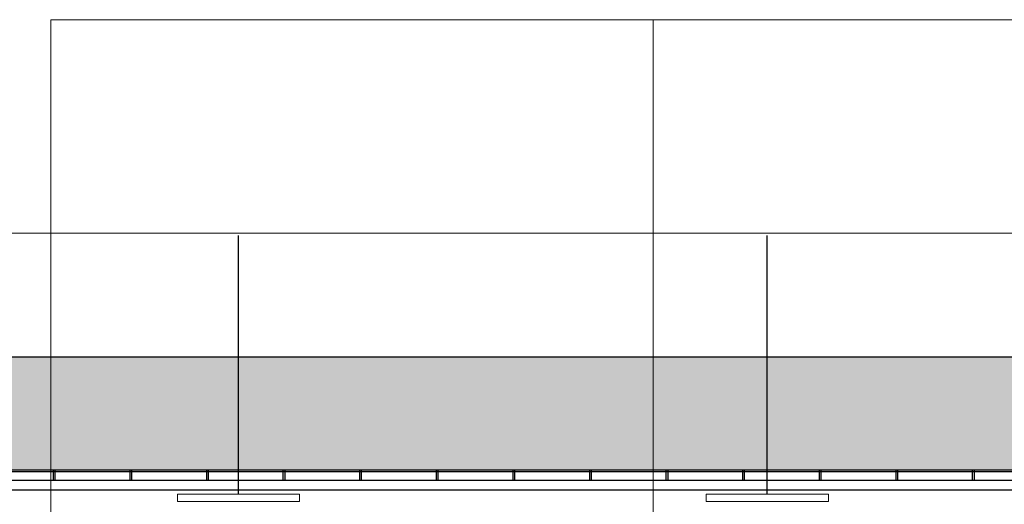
# Model space of a CAD drawing. Header units: millimetres. Extents: x 50026 to 146998, y 1038179 to 1573505.
# Tile 10 of 122: x 51155 to 51967, y 1046902 to 1047302. Entities that reach past the tile are written whole.
import ezdxf

# ---------------------------------------------------------------- set-up
doc = ezdxf.new("R2010")
doc.units = ezdxf.units.MM
doc.header["$LTSCALE"] = 0.025
doc.layers.add('kolory', color=7, linetype='Continuous', lineweight=9)
doc.layers.add('ściany', color=5, linetype='Continuous')

msp = doc.modelspace()

# ---------------------------------------------------------------- hatches: boundary and pattern name
at = {"layer": 'ściany'}
h = msp.add_hatch(color=250, dxfattribs=at)
h.dxf.hatch_style = 1
h.paths.add_polyline_path([(53400.228, 1047023.56299), (50747.228, 1047023.56299), (50747.228, 1046930.38547), (53400.228, 1046930.38547)])

# ---------------------------------------------------------------- linework, layer by layer
at = {"layer": 'kolory', "color": 1}
for p, q in [((51180.60193, 1047301.6001), (52949.98046, 1047301.6001)), ((51180.60193, 1046572.01308), (51180.60193, 1047301.6001)), ((51677.18506, 1046572.01308), (51677.18506, 1047301.6001)), ((50904.2016, 1047125.58917), (53243.2544, 1047125.58917))]:
    msp.add_line(p, q, dxfattribs=at)
at = {"layer": 'kolory', "color": 5}
for points in [[(51385.78139, 1046910.5552), (51285.0248, 1046910.5552), (51285.0248, 1046904.53768), (51385.78139, 1046904.53768)], [(51821.77636, 1046910.5552), (51721.01977, 1046910.5552), (51721.01977, 1046904.53768), (51821.77636, 1046904.53768)]]:
    msp.add_lwpolyline(points, close=True, dxfattribs=at)
at = {"layer": 'ściany', "color": 1}
for p, q in [((51335.4031, 1046910.5552), (51335.4031, 1047123.62199)), ((51771.39806, 1046910.5552), (51771.39806, 1047123.62199)), ((51182.61418, 1046930.38547), (51182.61418, 1046921.87253)), ((51184.05509, 1046930.38547), (51184.05509, 1046921.87253)), ((51245.76352, 1046930.38547), (51245.76352, 1046921.87253)), ((51247.20442, 1046930.38547), (51247.20442, 1046921.87253)), ((51308.91285, 1046930.38547), (51308.91285, 1046921.87253)), ((51310.35376, 1046930.38547), (51310.35376, 1046921.87253)), ((51372.06219, 1046930.38547), (51372.06219, 1046921.87253)), ((51373.50309, 1046930.38547), (51373.50309, 1046921.87253)), ((51435.21152, 1046930.38547), (51435.21152, 1046921.87253)), ((51436.65243, 1046930.38547), (51436.65243, 1046921.87253)), ((51498.36086, 1046930.38547), (51498.36086, 1046921.87253)), ((51499.80176, 1046930.38547), (51499.80176, 1046921.87253)), ((51561.51019, 1046930.38547), (51561.51019, 1046921.87253)), ((51562.95109, 1046930.38547), (51562.95109, 1046921.87253)), ((51624.65952, 1046930.38547), (51624.65952, 1046921.87253)), ((51626.10043, 1046930.38547), (51626.10043, 1046921.87253)), ((51687.80886, 1046930.38547), (51687.80886, 1046921.87253)), ((51689.24976, 1046930.38547), (51689.24976, 1046921.87253)), ((51750.95819, 1046930.38547), (51750.95819, 1046921.87253)), ((51752.3991, 1046930.38547), (51752.3991, 1046921.87253)), ((51814.10753, 1046930.38547), (51814.10753, 1046921.87253)), ((51815.54843, 1046930.38547), (51815.54843, 1046921.87253)), ((51877.25686, 1046930.38547), (51877.25686, 1046921.87253)), ((51878.69777, 1046930.38547), (51878.69777, 1046921.87253)), ((51940.4062, 1046930.38547), (51940.4062, 1046921.87253)), ((51941.8471, 1046930.38547), (51941.8471, 1046921.87253))]:
    msp.add_line(p, q, dxfattribs=at)
at = {"layer": 'ściany', "color": 2}
for p, q in [((53400.228, 1047023.56299), (50747.228, 1047023.56299)), ((53374.83782, 1046921.87253), (50772.61819, 1046921.87253)), ((53374.83782, 1046913.87253), (50772.61819, 1046913.87253))]:
    msp.add_line(p, q, dxfattribs=at)
at = {"layer": 'ściany', "color": 7}
for p, q in [((53400.228, 1046930.38547), (50747.228, 1046930.38547)), ((53400.228, 1046928.87427), (50747.228, 1046928.87427))]:
    msp.add_line(p, q, dxfattribs=at)

doc.saveas('drawing.dxf')
